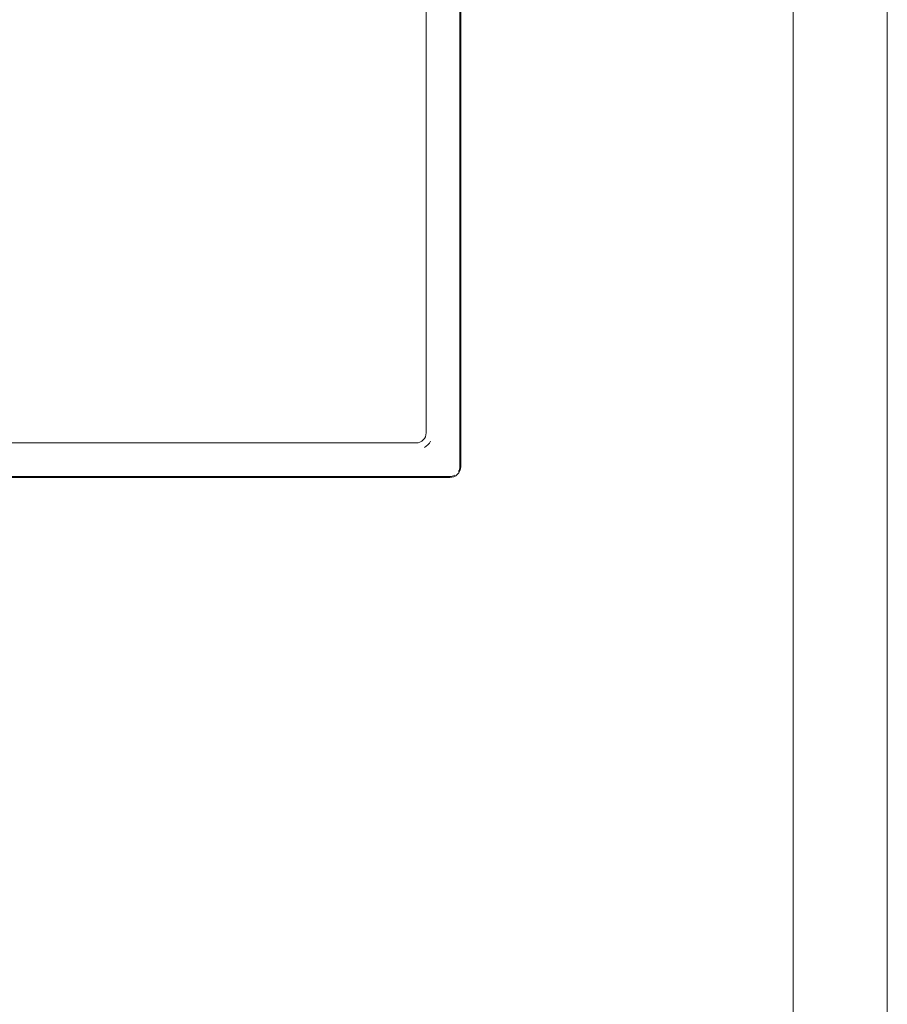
# Model space of a CAD drawing. Header units: millimetres. Extents: x -281 to 121694, y -16481 to 65128.
# Tile 33 of 256: x 15439 to 15697, y 22315 to 22608. Entities that reach past the tile are written whole.
import ezdxf

# ---------------------------------------------------------------- set-up
doc = ezdxf.new("R2010")
doc.units = ezdxf.units.MM
for name, color, linetype, lineweight in [('A--L$01A__Algemeen', 7, 'Continuous', 5), ('A--L74__VasteSanitaireVoorz', 1, 'Continuous', 5), ('A--L82__LosseGebruikersInvent', 1, 'Continuous', 5)]:
    doc.layers.add(name, color=color, linetype=linetype, lineweight=lineweight)

# ---------------------------------------------------------------- blocks, each defined once
blk = doc.blocks.new('NLRS_82_FU_UN_spoekbak links_gen_kad - spoelbak dxbxh 900x1200x957-V275-L_80_ 13')
at = {"layer": 'A--L$01A__Algemeen'}
for p, q in [((-600, 322.68), (-600, -577.32)), ((-572, 294.68), (-572, -549.32)), ((-572, 294.68), (-572, -549.32)), ((-470, -149.05), (-308.69, -149.05)), ((-473.28, -492.32), (-473.28, -152.32))]:
    blk.add_line(p, q, dxfattribs=at)
blk.add_arc((-470, -152.32), 3.28, 90, 180, dxfattribs=at)
at = {"layer": 'A--L74__VasteSanitaireVoorz'}
for p, q in [((-470, -149.32), (-308.69, -149.32)), ((-473, -492.32), (-473, -152.32)), ((-309, -159.32), (-460, -159.32)), ((-463, -162.32), (-463, -482.32))]:
    blk.add_line(p, q, dxfattribs=at)
for centre, radius, start, end in [((-470, -152.32), 3, 150, 180), ((-470, -152.32), 3, 90, 120), ((-460, -162.32), 5, 120, 150), ((-460, -162.32), 3, 90, 180)]:
    blk.add_arc(centre, radius, start, end, dxfattribs=at)

msp = doc.modelspace()

# ---------------------------------------------------------------- block references
at = {"layer": 'A--L82__LosseGebruikersInvent', "rotation": 180}
msp.add_blockref('NLRS_82_FU_UN_spoekbak links_gen_kad - spoelbak dxbxh 900x1200x957-V275-L_80_ 13', (15096.91, 22322.68), dxfattribs=at)

doc.saveas('drawing.dxf')
